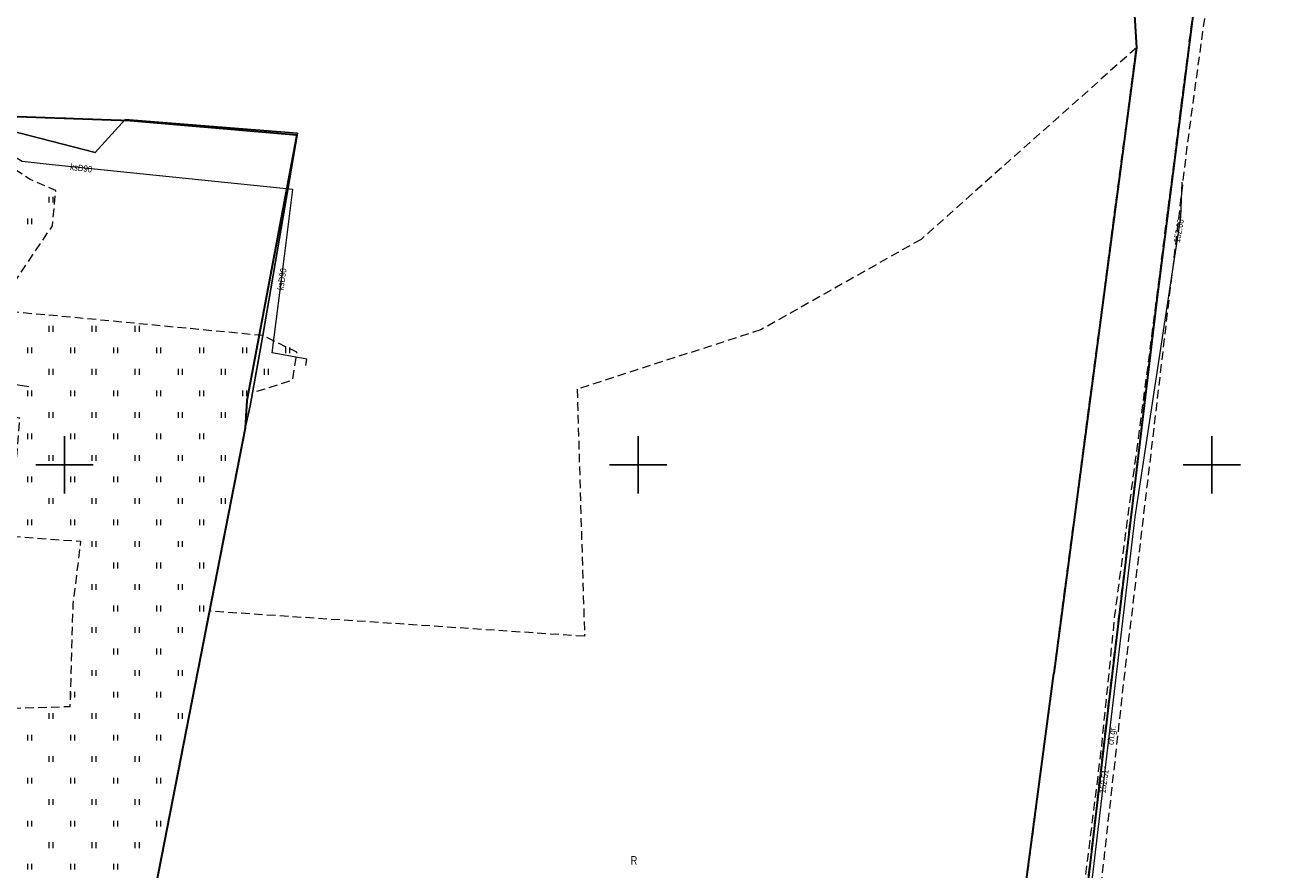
# Model space of a CAD drawing. Header units: metres. Extents: x 5548743 to 5556416, y 5707500 to 5714000.
# Tile 75 of 203: x 5554793 to 5555014, y 5709329 to 5709477. Entities that reach past the tile are written whole.
import ezdxf
from ezdxf.enums import TextEntityAlignment as Align

# ---------------------------------------------------------------- set-up
doc = ezdxf.new("R2010")
doc.units = ezdxf.units.M
doc.header["$MEASUREMENT"] = 0
doc.linetypes.add('1.5_0.75', pattern=[2.25, 1.5, -0.75])
doc.linetypes.add('219-1000', pattern=[0])
doc.layers.get('0').update_dxf_attribs({"color": 2, "linetype": 'CONTINUOUS', "lineweight": 5})
for name, color, linetype in [('210-oznaczenie konturu użytku gruntowego', 7, 'CONTINUOUS'), ('217-kontur klasyfikacyjny', 7, 'CONTINUOUS'), ('218-kontur użytku gruntowego', 7, 'CONTINUOUS'), ('219-działka ewidencyjna', 7, 'CONTINUOUS'), ('chodnik', 7, 'CONTINUOUS'), ('chodnik-Atr17', 7, 'CONTINUOUS'), ('ogrodzenie trwałe', 7, 'CONTINUOUS'), ('przewód kanalizacyjny', 7, 'CONTINUOUS'), ('przewód kanalizacyjny-Atr1', 7, 'CONTINUOUS'), ('przewód telekomunikacyjny podziemny', 7, 'CONTINUOUS'), ('przewód wodociągowy', 7, 'CONTINUOUS'), ('rzedna', 7, 'CONTINUOUS'), ('rzedna-Atr2', 7, 'CONTINUOUS'), ('trawnik', 7, 'CONTINUOUS'), ('Wstawianie ramki sekcyjnej z opisem', 7, 'CONTINUOUS')]:
    doc.layers.add(name, color=color, linetype=linetype)
doc.styles.get("Standard").update_dxf_attribs({"font": 'Working1250', "width": 0.75})
doc.linetypes.add('902-1000', pattern='A,5,0,[1,ksztalty.shx,S=1,R=0,X=0,Y=0],5', length=10)

# ---------------------------------------------------------------- blocks, each defined once
blk = doc.blocks.new('TU04')
at = {"color": 0, "linetype": 'Continuous', "lineweight": 13}
for p, q in [((0, 0), (0, 1)), ((0.7, 0), (0.7, 1))]:
    blk.add_line(p, q, dxfattribs=at)
blk = doc.blocks.new('PW01')
at = {"linetype": 'Continuous', "lineweight": 13}
h = blk.add_hatch(color=0, dxfattribs=at)
edge = h.paths.add_edge_path()
edge.add_arc((0, 0), 0.18, 0, 360)
blk = doc.blocks.new('RAMKA1000K')
at = {"color": 0}
for p, q in [((400, 395), (400, 405)), ((500, 395), (500, 405)), ((600, 395), (600, 405)), ((395, 400), (405, 400)), ((495, 400), (505, 400)), ((595, 400), (605, 400))]:
    blk.add_line(p, q, dxfattribs=at)

msp = doc.modelspace()

# ---------------------------------------------------------------- linework, layer by layer
at = {"layer": '217-kontur klasyfikacyjny', "color": 3, "linetype": '1.5_0.75', "lineweight": 18, "flags": 128}
for points in [[(5554986.84, 5709472.69), (5554949.3, 5709439.29)], [(5554972.44, 5709363.6), (5554986.84, 5709472.69)], [(5554949.3, 5709439.29), (5554921.36, 5709423.52)], [(5554921.36, 5709423.52), (5554889.35, 5709413.18)], [(5554889.35, 5709413.18), (5554890.64, 5709370.1)], [(5554825.25, 5709374.48), (5554810.05, 5709296.6)], [(5554890.64, 5709370.1), (5554825.25, 5709374.48)], [(5554966.14, 5709315.87), (5554972.44, 5709363.6)]]:
    msp.add_lwpolyline(points, dxfattribs=at)
at = {"layer": '218-kontur użytku gruntowego', "color": 70, "linetype": '1.5_0.75', "lineweight": 18, "flags": 128}
for points in [[(5554990.3, 5709427.87), (5555010.66, 5709588.18)], [(5554986.23, 5709483.14), (5554986.84, 5709472.69)], [(5554986.84, 5709472.69), (5554949.3, 5709439.29)], [(5554972.44, 5709363.6), (5554986.84, 5709472.69)], [(5554986.84, 5709472.69), (5554972.44, 5709363.6)], [(5554811.43, 5709460), (5554790.05, 5709460.75)], [(5554840.49, 5709457.52), (5554811.43, 5709460)], [(5554831.78, 5709411.22), (5554840.49, 5709457.52)], [(5554949.3, 5709439.29), (5554921.36, 5709423.52)], [(5554982.08, 5709359.15), (5554990.3, 5709427.87)], [(5554921.36, 5709423.52), (5554889.35, 5709413.18)], [(5554889.35, 5709413.18), (5554890.64, 5709370.1)], [(5554831.48, 5709406.36), (5554831.78, 5709411.22)], [(5554825.25, 5709374.48), (5554831.48, 5709406.36)], [(5554810.05, 5709296.6), (5554825.25, 5709374.48)], [(5554825.25, 5709374.48), (5554810.05, 5709296.6)], [(5554890.64, 5709370.1), (5554825.25, 5709374.48)], [(5554966.14, 5709315.87), (5554972.44, 5709363.6)], [(5554972.44, 5709363.6), (5554966.14, 5709315.87)], [(5554978.52, 5709328.4), (5554982.08, 5709359.15)]]:
    msp.add_lwpolyline(points, dxfattribs=at)
at = {"layer": '219-działka ewidencyjna', "color": 94, "linetype": '219-1000', "lineweight": 30, "flags": 128}
for points in [[(5555010.66, 5709588.18), (5554990.3, 5709427.87)], [(5554986.23, 5709483.14), (5554986.84, 5709472.69)], [(5554986.84, 5709472.69), (5554972.44, 5709363.6)], [(5554790.05, 5709460.75), (5554811.43, 5709460)], [(5554811.43, 5709460), (5554840.49, 5709457.52)], [(5554840.49, 5709457.52), (5554831.78, 5709411.22)], [(5554990.3, 5709427.87), (5554982.08, 5709359.15)], [(5554831.78, 5709411.22), (5554831.48, 5709406.36)], [(5554831.48, 5709406.36), (5554810.05, 5709296.6)], [(5554966.14, 5709315.87), (5554972.44, 5709363.6)], [(5554982.08, 5709359.15), (5554964.19, 5709204.95)]]:
    msp.add_lwpolyline(points, dxfattribs=at)
at = {"layer": 'chodnik', "color": 252, "linetype": '1.5_0.75', "lineweight": 18, "flags": 128}
msp.add_lwpolyline([(5554968.59, 5709228.39), (5554971.97, 5709255.59), (5554976.04, 5709287.49), (5554980.51, 5709324.88), (5554984.73, 5709362.67), (5554989.67, 5709404.1), (5554995.69, 5709455.32), (5555001.59, 5709498.55), (5555004.77, 5709524.93), (5555009.08, 5709556.57), (5555013.75, 5709587.78), (5555010.66, 5709588.18), (5555005.75, 5709550.8), (5555000.08, 5709505.62), (5554989.07, 5709419.07), (5554983.06, 5709373.87), (5554980.68, 5709350.31), (5554977.94, 5709328.19), (5554971.79, 5709275.89), (5554965.19, 5709228.08), (5554961.4, 5709211.6), (5554964.44, 5709200.72), (5554964.43, 5709211.58)], close=True, dxfattribs=at)
at = {"layer": 'ogrodzenie trwałe', "color": 252, "linetype": '902-1000', "lineweight": 25, "flags": 128}
msp.add_lwpolyline([(5554648.86, 5709466.15), (5554669.68, 5709464.7), (5554706.67, 5709462.2), (5554726.29, 5709461.38), (5554756.89, 5709461.32), (5554778.66, 5709461.29), (5554805.35, 5709454.43), (5554810.55, 5709460.19), (5554840.58, 5709457.83), (5554834.53, 5709422.53), (5554832.35, 5709410.28), (5554831.48, 5709406.36), (5554825.25, 5709374.48), (5554810.05, 5709296.6), (5554795.08, 5709306.35), (5554793.8, 5709300.1), (5554775, 5709313.63), (5554743.52, 5709348.14), (5554699.15, 5709349.73)], dxfattribs=at)
at = {"layer": 'przewód kanalizacyjny', "color": 34, "linetype": 'Continuous', "lineweight": 18, "flags": 128}
msp.add_lwpolyline([(5554842.08, 5709417.3), (5554842.25, 5709418.4), (5554836.18, 5709419.49), (5554838.34, 5709436.39), (5554839.81, 5709447.98), (5554797.81, 5709452.3), (5554792.63, 5709452.85), (5554781.04, 5709459.81), (5554757.59, 5709458.92), (5554751.48, 5709459.42), (5554713.96, 5709459.18), (5554710.97, 5709459.16), (5554705.12, 5709458.41), (5554696.05, 5709458.82), (5554687.58, 5709460.94), (5554668.34, 5709462.72), (5554648.81, 5709464.6), (5554638.11, 5709467.77), (5554634.62, 5709484.16), (5554630.72, 5709501.47), (5554626.03, 5709527), (5554621.64, 5709547.97)], dxfattribs=at)
at = {"layer": 'przewód telekomunikacyjny podziemny', "color": 30, "linetype": 'Continuous', "lineweight": 18, "flags": 128}
msp.add_lwpolyline([(5554652.51, 5709443.5), (5554653.23, 5709445.6), (5554658.84, 5709445.78), (5554665.36, 5709443.75), (5554692.5, 5709432.29), (5554732.02, 5709418.51), (5554744.31, 5709415.37), (5554751.75, 5709414.21), (5554752.44, 5709418.55), (5554774.63, 5709416.61), (5554793.76, 5709413.67)], dxfattribs=at)
at = {"layer": 'przewód wodociągowy', "color": 5, "linetype": 'Continuous', "lineweight": 18, "flags": 128}
msp.add_lwpolyline([(5554994.78, 5709449.24), (5554994.53, 5709443.14), (5554986.57, 5709390.91), (5554981.42, 5709347.23), (5554974.91, 5709292.13), (5554969.9, 5709251.78), (5554969.07, 5709245.86), (5554967.8, 5709239.23), (5554959.04, 5709190.38)], dxfattribs=at)
msp.add_lwpolyline([(5554994.78, 5709449.24), (5554994.53, 5709443.14), (5554986.57, 5709390.91), (5554981.42, 5709347.23), (5554974.91, 5709292.13), (5554969.9, 5709251.78), (5554969.07, 5709245.86), (5554967.8, 5709239.23), (5554959.04, 5709190.38)], dxfattribs=at)
at = {"layer": 'trawnik', "color": 252, "linetype": '1.5_0.75', "lineweight": 18, "flags": 128}
msp.add_lwpolyline([(5554727.64, 5709450.9), (5554724.68, 5709426.59), (5554757.87, 5709416.95), (5554772.01, 5709415.25), (5554773.26, 5709459.06), (5554780.18, 5709458.78), (5554779.96, 5709450.74), (5554781.85, 5709450.62), (5554781.69, 5709437.99), (5554784.8, 5709437.78), (5554784.01, 5709414.2), (5554789.75, 5709408.83), (5554792.17, 5709408.15), (5554790.41, 5709387.57), (5554802.8, 5709386.67), (5554801.44, 5709375.64), (5554800.91, 5709357.82), (5554768.14, 5709356.77), (5554769.12, 5709369.01), (5554770.38, 5709389.28), (5554738.04, 5709391.38), (5554730.86, 5709389.46), (5554722.77, 5709390.26), (5554724.65, 5709413.05), (5554732.69, 5709412.52), (5554739.64, 5709412.03), (5554753.51, 5709411.17), (5554753.66, 5709414.48), (5554704.87, 5709428.45), (5554692.5, 5709432.29), (5554692.83, 5709431.86), (5554685.33, 5709434.23), (5554676.6, 5709437.82), (5554655.85, 5709447.23), (5554655.76, 5709446.15), (5554654.11, 5709445), (5554652.56, 5709440.96), (5554653.12, 5709437.43), (5554677.02, 5709433.31), (5554717.41, 5709419.25), (5554717.54, 5709416.42), (5554717.62, 5709414.65), (5554719.64, 5709370.88), (5554743.52, 5709348.14), (5554775, 5709313.63), (5554793.8, 5709300.1), (5554795.08, 5709306.35), (5554810.05, 5709296.6), (5554825.25, 5709374.48), (5554831.48, 5709406.36), (5554832.35, 5709410.28), (5554832.75, 5709412.56), (5554839.74, 5709414.78), (5554840.51, 5709419.62), (5554834.53, 5709422.53), (5554797.11, 5709426.1), (5554790.45, 5709426.67), (5554790.88, 5709431.27), (5554797.87, 5709441.66), (5554798.47, 5709447.83), (5554793.98, 5709449.73), (5554780.18, 5709458.78), (5554780.49, 5709460.82), (5554771.07, 5709460.89), (5554696.08, 5709461.46), (5554665.48, 5709465), (5554649.95, 5709466.04), (5554648.86, 5709466.15), (5554648.23, 5709464.25), (5554649.01, 5709460.91), (5554656.12, 5709452.5), (5554656, 5709451.36), (5554678.15, 5709441.88), (5554686.67, 5709438.35), (5554693.8, 5709436.12), (5554705.72, 5709431.93), (5554709.18, 5709453.37)], close=True, dxfattribs=at)

# ---------------------------------------------------------------- block references
at = {"layer": 'rzedna', "color": 5, "linetype": 'Continuous', "lineweight": 18}
for p in [(5554994.53, 5709443.14), (5554994.53, 5709443.14), (5554981.42, 5709347.23), (5554981.42, 5709347.23)]:
    msp.add_blockref('PW01', p, dxfattribs=at)
at = {"layer": 'trawnik', "color": 252, "linetype": 'Continuous', "lineweight": 18}
for p in [(5554797.329, 5709445.699), (5554793.579, 5709441.949), (5554797.329, 5709423.199), (5554804.829, 5709423.199), (5554812.329, 5709423.199), (5554793.579, 5709419.449), (5554801.079, 5709419.449), (5554808.579, 5709419.449), (5554816.079, 5709419.449), (5554823.579, 5709419.449), (5554831.079, 5709419.449), (5554838.579, 5709419.449), (5554797.329, 5709415.699), (5554804.829, 5709415.699), (5554812.329, 5709415.699), (5554819.829, 5709415.699), (5554827.329, 5709415.699), (5554834.829, 5709415.699), (5554793.579, 5709411.949), (5554801.079, 5709411.949), (5554808.579, 5709411.949), (5554816.079, 5709411.949), (5554823.579, 5709411.949), (5554831.079, 5709411.949), (5554797.329, 5709408.199), (5554804.829, 5709408.199), (5554812.329, 5709408.199), (5554819.829, 5709408.199), (5554827.329, 5709408.199), (5554793.579, 5709404.449), (5554801.079, 5709404.449), (5554808.579, 5709404.449), (5554816.079, 5709404.449), (5554823.579, 5709404.449), (5554797.329, 5709400.699), (5554804.829, 5709400.699), (5554812.329, 5709400.699), (5554819.829, 5709400.699), (5554827.329, 5709400.699), (5554793.579, 5709396.949), (5554801.079, 5709396.949), (5554808.579, 5709396.949), (5554816.079, 5709396.949), (5554823.579, 5709396.949), (5554797.329, 5709393.199), (5554804.829, 5709393.199), (5554812.329, 5709393.199), (5554819.829, 5709393.199), (5554827.329, 5709393.199), (5554793.579, 5709389.449), (5554801.079, 5709389.449), (5554808.579, 5709389.449), (5554816.079, 5709389.449), (5554823.579, 5709389.449), (5554804.829, 5709385.699), (5554812.329, 5709385.699), (5554819.829, 5709385.699), (5554808.579, 5709381.949), (5554816.079, 5709381.949), (5554823.579, 5709381.949), (5554804.829, 5709378.199), (5554812.329, 5709378.199), (5554819.829, 5709378.199), (5554808.579, 5709374.449), (5554816.079, 5709374.449), (5554823.579, 5709374.449), (5554804.829, 5709370.699), (5554812.329, 5709370.699), (5554819.829, 5709370.699), (5554808.579, 5709366.949), (5554816.079, 5709366.949), (5554804.829, 5709363.199), (5554812.329, 5709363.199), (5554819.829, 5709363.199), (5554801.079, 5709359.449), (5554808.579, 5709359.449), (5554816.079, 5709359.449), (5554797.329, 5709355.699), (5554804.829, 5709355.699), (5554812.329, 5709355.699), (5554819.829, 5709355.699), (5554793.579, 5709351.949), (5554801.079, 5709351.949), (5554808.579, 5709351.949), (5554816.079, 5709351.949), (5554797.329, 5709348.199), (5554804.829, 5709348.199), (5554812.329, 5709348.199), (5554793.579, 5709344.449), (5554801.079, 5709344.449), (5554808.579, 5709344.449), (5554816.079, 5709344.449), (5554797.329, 5709340.699), (5554804.829, 5709340.699), (5554812.329, 5709340.699), (5554793.579, 5709336.949), (5554801.079, 5709336.949), (5554808.579, 5709336.949), (5554816.079, 5709336.949), (5554797.329, 5709333.199), (5554804.829, 5709333.199), (5554812.329, 5709333.199), (5554793.579, 5709329.449), (5554801.079, 5709329.449), (5554808.579, 5709329.449)]:
    msp.add_blockref('TU04', p, dxfattribs=at)
at = {"layer": 'Wstawianie ramki sekcyjnej z opisem', "color": 8, "linetype": 'Continuous', "lineweight": 5}
msp.add_blockref('RAMKA1000K', (5554400, 5709000), dxfattribs=at)
msp.add_blockref('RAMKA1000K', (5554400, 5709000), dxfattribs=at)
msp.add_blockref('RAMKA1000K', (5554400, 5709000), dxfattribs=at)
msp.add_blockref('RAMKA1000K', (5554400, 5709000), dxfattribs=at)

# ---------------------------------------------------------------- texts
at = {"layer": '210-oznaczenie konturu użytku gruntowego', "color": 70, "linetype": 'Continuous', "lineweight": 18, "width": 0.79}
msp.add_text('R', height=1.5, dxfattribs=at).set_placement((5554898.69, 5709330.29))
at = {"layer": 'chodnik-Atr17', "color": 252, "width": 0.9}
msp.add_text('ch.gr.', height=1.125, rotation=82.307, dxfattribs=at).set_placement((5554982.86, 5709351.12))
at = {"layer": 'przewód kanalizacyjny-Atr1', "color": 34, "width": 0.9}
for rotation, p in [(352.814, (5554800.99, 5709451.97)), (81.389, (5554837.59, 5709430.46))]:
    msp.add_text('ksD90', height=1.125, rotation=rotation, dxfattribs=at).set_placement(p, align=Align.MIDDLE_LEFT)
at = {"layer": 'rzedna-Atr2', "color": 5, "width": 0.9}
for s, rotation, p in [('152.08', 80.026, (5554993.86, 5709438.74)), ('152.51', 81.959, (5554980.89, 5709342.75))]:
    msp.add_text(s, height=1.125, rotation=rotation, dxfattribs=at).set_placement(p, align=Align.MIDDLE_LEFT)

doc.saveas('drawing.dxf')
